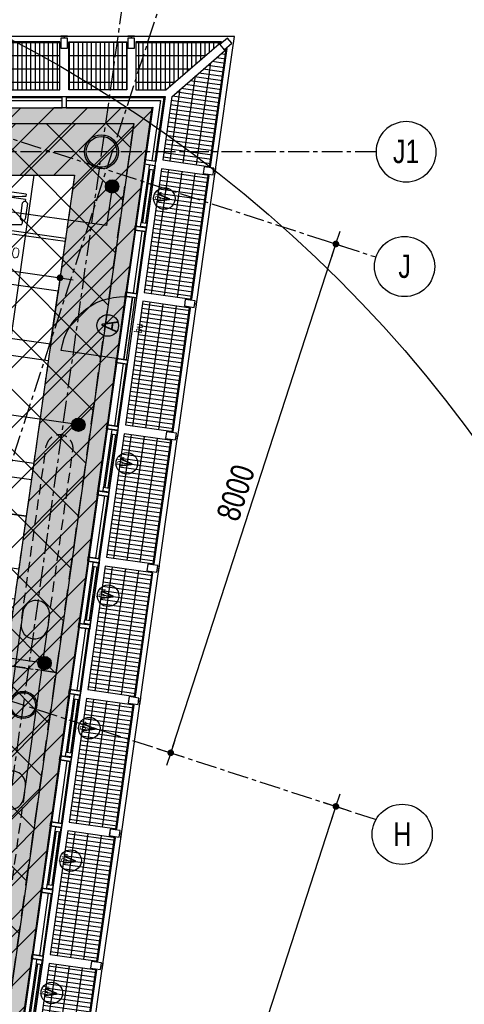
# Model space of a CAD drawing. Header units: millimetres. Extents: x -4106 to 114694, y -37499 to 54647.
# Tile 108 of 109: x 94554 to 101201, y 23696 to 38420. Entities that reach past the tile are written whole.
import ezdxf
from ezdxf.enums import TextEntityAlignment as Align
from ezdxf.xclip import XClip

# ---------------------------------------------------------------- set-up
doc = ezdxf.new("R2010")
doc.units = ezdxf.units.MM
doc.header["$LTSCALE"] = 50
doc.header["$XCLIPFRAME"] = 0
for name, pattern in [('B0301', [25, 12.5, -6.25, 0, -6.25]), ('B0702', [4.6875, 3.125, -1.5625]), ('XREF_05-werkset$0$B0702', [4.6875, 3.125, -1.5625]), ('XREF_STRAMIEN$0$B0201', [50, 31.25, -6.25, 6.25, -6.25]), ('XREF_STRAMIEN$0$B0202', [28.125, 18.75, -3.125, 3.125, -3.125])]:
    doc.linetypes.add(name, pattern=pattern)
for name, color, linetype in [('FOK_ BRANDSLANGHASPELS', 2, 'Continuous'), ('FOK_07_STRAMIEN', 13, 'B0301'), ('FOK_08---_MAATVOERING', 2, 'Continuous'), ('FOK_22_BINNENWANDEN', 2, 'Continuous'), ('FOK_82_LOS MEUBILAIR', 1, 'Continuous'), ('XREF_05-werkset$0$AA23NH2-_STAAL', 242, 'Continuous'), ('XREF_05-werkset$0$AI23NH2-_STAAL', 1, 'Continuous'), ('XREF_05-werkset$0$AI28XH2-_STAAL', 1, 'Continuous'), ('XREF_05-werkset$0$AI31----_BUITENKOZ', 242, 'Continuous'), ('XREF_05-werkset$0$AI31XH4-_ALUMINIUM', 242, 'Continuous'), ('XREF_05-werkset$0$AI32XI--_HOUT', 242, 'Continuous'), ('XREF_05-werkset$0$AL$1A---_ALGEMEEN', 7, 'Continuous'), ('XREF_05-werkset$0$AL21RO0-_GLASPLAAT', 2, 'Continuous'), ('XREF_05-werkset$0$AL23NH2-_STAAL', 1, 'Continuous'), ('XREF_05-werkset$0$AL28XH2-_STAAL', 4, 'Continuous'), ('XREF_05-werkset$0$AL31----_BUITENKOZ', 2, 'Continuous'), ('XREF_05-werkset$0$AL31XH4-_ALUMINIUM', 2, 'Continuous'), ('XREF_05-werkset$0$ALR3OR3-_OPPR30', 242, 'Continuous'), ('XREF_05-werkset$0$AT$1A---_ALGEMEEN', 7, 'Continuous'), ('XREF_05-werkset$0$AT$8A---_HULPLIJNEN', 241, 'Continuous'), ('XREF_05_PLAFOND$0$AA00VV4-_SOLID252', 254, 'Continuous'), ('XREF_05_PLAFOND$0$AI45----_PLAFONDAFW', 2, 'Continuous'), ('XREF_05_Sprinkler installatie$0$verzonken sprinkler', 6, 'Continuous'), ('XREF_05_Sprinkler installatie$0$WL524---', 4, 'Continuous'), ('XREF_05_Sprinkler installatie$0$WL6516--', 4, 'Continuous'), ('XREF_STRAMIEN$0$AL$7A---_STRAMIEN', 1, 'XREF_STRAMIEN$0$B0201'), ('XREF_STRAMIEN$0$AM$1A---_ALGEMEEN', 1, 'Continuous'), ('XREF_STRAMIEN$0$BB$7A---_STRAMIEN', 7, 'Continuous'), ('XREF_STRAMIEN$0$BL$7A---_STRAMIEN', 1, 'XREF_STRAMIEN$0$B0202')]:
    doc.layers.add(name, color=color, linetype=linetype)
doc.styles.add('FOK-DIM', font='romans.shx')
doc.styles.add('XREF_05-werkset$0$00_100', font='ABTPR.SHX', dxfattribs={"width": 0.8, "height": 120})
doc.styles.add('XREF_05-werkset$0$02_100', font='ABTPR.SHX', dxfattribs={"width": 0.8, "height": 250})
doc.styles.add('XREF_05_Sprinkler installatie$0$Standard', font='txt')
doc.styles.add('XREF_STRAMIEN$0$03_1', font='B-GBP.SHX', dxfattribs={"width": 0.8, "height": 3.5})
doc.styles.add('XREF_STRAMIEN$0$03_100', font='B-GBP.SHX', dxfattribs={"width": 0.8, "height": 350})
doc.dimstyles.new('FOK-100', dxfattribs={"dimscale": 100, "dimtxt": 1.5, "dimasz": 1, "dimexe": 2, "dimexo": 0, "dimgap": 2, "dimtad": 1, "dimdec": 0, "dimzin": 11, "dimdsep": 46, "dimtxsty": 'FOK-DIM', "dimblk1": 'DOT', "dimblk2": 'DOT', "dimsah": 1, "dimcen": 2.5, "dimclrd": 256, "dimclre": 256, "dimclrt": 256, "dimadec": 0, "dimazin": 0, "dimtfac": 1, "dimtdec": 0, "dimtix": 1, "dimtmove": 2, "dimatfit": 3, "dimldrblk": 'DOT', "dimfxl": 2, "dimtolj": 1, "dimtzin": 0, "dimarcsym": 0})
doc.dimstyles.new('XREF_STRAMIEN$0$03_100', dxfattribs={"dimscale": 100, "dimtxt": 2.5, "dimasz": 1, "dimexe": 2, "dimexo": 0, "dimgap": 1, "dimtad": 1, "dimdec": 0, "dimdsep": 46, "dimtxsty": 'XREF_STRAMIEN$0$03_100', "dimblk": 'XREF_STRAMIEN$0$abt-dot-m', "dimcen": 1, "dimdle": 1, "dimclre": 256, "dimclrt": 3, "dimadec": 3, "dimazin": 0, "dimtfac": 1, "dimtdec": 4, "dimtix": 1, "dimtmove": 2, "dimatfit": 3, "dimldrblk": 'XREF_STRAMIEN$0$dot', "dimfxl": 1, "dimtolj": 1, "dimtzin": 0, "dimarcsym": 0})

# ---------------------------------------------------------------- blocks, each defined once
blk = doc.blocks.new('XREF_05-werkset$0$281B508F')
for radius in [254, 229]:
    blk.add_circle((0, 0), radius)
blk = doc.blocks.new('XREF_05-werkset$0$281B406F')
for radius in [203, 183]:
    blk.add_circle((0, 0), radius)
blk = doc.blocks.new('XREF_05-werkset$0$V-H-28X00A_09145B1')
at = {"layer": 'XREF_05-werkset$0$AI28XH2-_STAAL', "linetype": 'XREF_05-werkset$0$B0702'}
for p, q in [((94584, 29464), (94952, 32053)), ((94984, 29400), (95350, 31982)), ((94626, 26870), (94260, 24288))]:
    blk.add_line(p, q, dxfattribs=at)
at = {"layer": 'XREF_05-werkset$0$AI28XH2-_STAAL'}
for points in [[(94576, 29392), (94238, 27010)], [(94640, 26953), (94977, 29334)]]:
    blk.add_lwpolyline(points, dxfattribs=at)
at = {"layer": 'XREF_05-werkset$0$AI28XH2-_STAAL', "linetype": 'XREF_05-werkset$0$B0702'}
blk.add_arc((95150, 32011), 202, 351.7217, 168.0959, dxfattribs=at)
at = {"layer": 'XREF_05-werkset$0$AL28XH2-_STAAL'}
for points in [[(94599, 29559), (94576, 29378, 0.968849), (94978, 29335), (95001, 29502, 1.000009), (94599, 29559, -14.196306)], [(94238, 27010), (94215, 26829, 0.968849), (94617, 26787), (94640, 26953, 1.000009), (94238, 27010, -14.196306)]]:
    blk.add_lwpolyline(points, format="xyb", dxfattribs=at)
for name, p in [('XREF_05-werkset$0$281B508F', (95777, 36445)), ('XREF_05-werkset$0$281B406F', (94606, 28173))]:
    blk.add_blockref(name, p, dxfattribs=at)
blk = doc.blocks.new('XREF_05-werkset$0$281KOF8D')
blk.add_lwpolyline([(-50, -75), (50, -75), (50, 75), (-50, 75)], close=True)
blk = doc.blocks.new('XREF_05-werkset$0$V-H-00-01ZS_09145B1')
at = {"layer": 'XREF_05-werkset$0$AA23NH2-_STAAL', "color": 13}
for p, q in [((-67, 805), (-1933, 805)), ((-1890, 820), (-1890, 100)), ((-1824, 820), (-1824, 100)), ((-1758, 820), (-1758, 100)), ((-1692, 820), (-1692, 100)), ((-1626, 820), (-1626, 100)), ((-1560, 820), (-1560, 100)), ((-1494, 820), (-1494, 100)), ((-1428, 820), (-1428, 100)), ((-1362, 820), (-1362, 100)), ((-1296, 820), (-1296, 100)), ((-1230, 820), (-1230, 100)), ((-1164, 820), (-1164, 100)), ((-1098, 820), (-1098, 100)), ((-1032, 820), (-1032, 100)), ((-966, 820), (-966, 100)), ((-900, 820), (-900, 100)), ((-834, 820), (-834, 100)), ((-768, 820), (-768, 100)), ((-702, 820), (-702, 100)), ((-636, 820), (-636, 100)), ((-570, 820), (-570, 100)), ((-504, 820), (-504, 100)), ((-438, 820), (-438, 100)), ((-372, 820), (-372, 100)), ((-306, 820), (-306, 100)), ((-240, 820), (-240, 100)), ((-174, 820), (-174, 100)), ((-108, 820), (-108, 100)), ((-67, 607), (-1933, 607)), ((-67, 409), (-1933, 409)), ((-67, 211), (-1933, 211))]:
    blk.add_line(p, q, dxfattribs=at)
at = {"layer": 'XREF_05-werkset$0$AI28XH2-_STAAL'}
for p, q in [((-1950, 901), (-2050, 901)), ((50, 901), (-50, 901))]:
    blk.add_line(p, q, dxfattribs=at)
at = {"layer": 'XREF_05-werkset$0$AL21RO0-_GLASPLAAT', "color": 3}
blk.add_lwpolyline([(0, 900), (-2000, 900)], dxfattribs=at)
at = {"layer": 'XREF_05-werkset$0$AL23NH2-_STAAL'}
blk.add_lwpolyline([(-1933, 100), (-67, 100), (-67, 820), (-67, 820), (-67, 820), (-1933, 820), (-1933, 100), (-1933, 100)], close=True, dxfattribs=at)
at = {"layer": 'XREF_05-werkset$0$AL28XH2-_STAAL'}
for p, q in [((-2000, 901), (-2000, 875)), ((0, 901), (0, 875))]:
    blk.add_line(p, q, dxfattribs=at)
for p in [(-2000, 800), (0, 800)]:
    blk.add_blockref('XREF_05-werkset$0$281KOF8D', p, dxfattribs=at)
blk = doc.blocks.new('XREF_05-werkset$0$V-H-00-01Z_09145B1')
at = {"layer": 'XREF_05-werkset$0$AA23NH2-_STAAL', "color": 13}
for p, q in [((108, -820), (108, -100)), ((174, -820), (174, -100)), ((240, -820), (240, -100)), ((306, -820), (306, -100)), ((372, -820), (372, -100)), ((438, -820), (438, -100)), ((504, -820), (504, -100)), ((570, -820), (570, -100)), ((636, -820), (636, -100)), ((702, -820), (702, -100)), ((768, -820), (768, -100)), ((834, -820), (834, -100)), ((900, -820), (900, -100)), ((966, -820), (966, -100)), ((1032, -820), (1032, -100)), ((1098, -820), (1098, -100)), ((1164, -820), (1164, -100)), ((1230, -820), (1230, -100)), ((1296, -820), (1296, -100)), ((1362, -820), (1362, -100)), ((1428, -820), (1428, -100)), ((1494, -820), (1494, -100)), ((1560, -820), (1560, -100)), ((1626, -820), (1626, -100)), ((1692, -820), (1692, -100)), ((1758, -820), (1758, -100)), ((1824, -820), (1824, -100)), ((1890, -820), (1890, -100)), ((67, -211), (1933, -211)), ((67, -409), (1933, -409)), ((67, -607), (1933, -607)), ((67, -805), (1933, -805))]:
    blk.add_line(p, q, dxfattribs=at)
at = {"layer": 'XREF_05-werkset$0$AI28XH2-_STAAL'}
for p, q in [((-50, -901), (50, -901)), ((1950, -901), (2050, -901))]:
    blk.add_line(p, q, dxfattribs=at)
at = {"layer": 'XREF_05-werkset$0$AL21RO0-_GLASPLAAT', "color": 3}
blk.add_lwpolyline([(0, -900), (2000, -900)], dxfattribs=at)
at = {"layer": 'XREF_05-werkset$0$AL23NH2-_STAAL'}
blk.add_lwpolyline([(1933, -100), (67, -100), (67, -820), (67, -820), (67, -820), (1933, -820), (1933, -100), (1933, -100)], close=True, dxfattribs=at)
at = {"layer": 'XREF_05-werkset$0$AL28XH2-_STAAL'}
for p, q in [((0, -901), (0, -875)), ((2000, -901), (2000, -875))]:
    blk.add_line(p, q, dxfattribs=at)
at = {"layer": 'XREF_05-werkset$0$AL28XH2-_STAAL', "rotation": 180}
for p in [(0, -800), (2000, -800)]:
    blk.add_blockref('XREF_05-werkset$0$281KOF8D', p, dxfattribs=at)
blk = doc.blocks.new('XREF_05-werkset$0$V-K-39-003Y_B09145W02')
at = {"color": 0, "linetype": 'ByBlock'}
blk.add_lwpolyline([(-60, -9), (-60, 161), (0, 161), (0, -9)], close=True, dxfattribs=at)
blk = doc.blocks.new('XREF_05-werkset$0$V-K-39-003_B09145W02')
at = {"color": 0, "linetype": 'ByBlock'}
blk.add_lwpolyline([(60, -9), (60, 161), (0, 161), (0, -9)], close=True, dxfattribs=at)
blk = doc.blocks.new('XREF_05-werkset$0$V-H-31-00K_B09145W02')
at = {"layer": 'XREF_05-werkset$0$AI31----_BUITENKOZ'}
for p, q in [((60, 80.5), (1000, 80.5)), ((60, -89.5), (1000, -89.5))]:
    blk.add_line(p, q, dxfattribs=at)
at = {"layer": 'XREF_05-werkset$0$AL31----_BUITENKOZ'}
for p, q in [((60, 65.5), (1000, 65.5)), ((60, 20.5), (1000, 20.5))]:
    blk.add_line(p, q, dxfattribs=at)
for name, p in [('XREF_05-werkset$0$V-K-39-003_B09145W02', (0, -80.5)), ('XREF_05-werkset$0$V-K-39-003Y_B09145W02', (1060, -80.5))]:
    blk.add_blockref(name, p, dxfattribs=at)
blk = doc.blocks.new('XREF_05-werkset$0$V-K-39-003X_B09145W02')
at = {"color": 0, "linetype": 'ByBlock'}
blk.add_lwpolyline([(60, 9), (60, -161), (0, -161), (0, 9)], close=True, dxfattribs=at)
blk = doc.blocks.new('XREF_05-werkset$0$V-K-39-003S_B09145W02')
at = {"color": 0, "linetype": 'ByBlock'}
blk.add_lwpolyline([(-60, 9), (-60, -161), (0, -161), (0, 9)], close=True, dxfattribs=at)
blk = doc.blocks.new('XREF_05-werkset$0$V-K-39-005X_B09145W02')
at = {"color": 0}
blk.add_lwpolyline([(67, 0), (67, -85), (0, -85), (0, 0)], close=True, dxfattribs=at)
blk = doc.blocks.new('XREF_05-werkset$0$V-K-39-005S_B09145W02')
at = {"color": 0}
blk.add_lwpolyline([(-67, 0), (-67, -85), (0, -85), (0, 0)], close=True, dxfattribs=at)
blk = doc.blocks.new('XREF_05-werkset$0$V-H-31-00JS_B09145W02')
at = {"layer": 'XREF_05-werkset$0$AI31XH4-_ALUMINIUM'}
for p, q in [((-60, 90), (-1000, 90)), ((-127, 10), (-933, 10)), ((-60, -80), (-1000, -80)), ((-127, -76), (-933, -76))]:
    blk.add_line(p, q, dxfattribs=at)
at = {"layer": 'XREF_05-werkset$0$AL$1A---_ALGEMEEN'}
blk.add_circle((-530, -284), 161, dxfattribs=at)
at = {"layer": 'XREF_05-werkset$0$AL31XH4-_ALUMINIUM'}
for p, q in [((-127, -10), (-933, -10)), ((-127, -56), (-933, -56))]:
    blk.add_line(p, q, dxfattribs=at)
for name, p in [('XREF_05-werkset$0$V-K-39-003X_B09145W02', (-1060, 80)), ('XREF_05-werkset$0$V-K-39-003S_B09145W02', (0, 80))]:
    blk.add_blockref(name, p, dxfattribs=at)
at = {"layer": 'XREF_05-werkset$0$AL31XH4-_ALUMINIUM', "xscale": 0.8955223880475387}
for name, p in [('XREF_05-werkset$0$V-K-39-005X_B09145W02', (-993, 10)), ('XREF_05-werkset$0$V-K-39-005S_B09145W02', (-67, 10))]:
    blk.add_blockref(name, p, dxfattribs=at)
at = {"layer": 'XREF_05-werkset$0$AT$1A---_ALGEMEEN', "color": 7, "style": 'XREF_05-werkset$0$02_100', "width": 0.8}
blk.add_text('v', height=250, dxfattribs=at).set_placement((-530, -241), align=Align.MIDDLE_CENTER)
at = {"layer": 'XREF_05-werkset$0$AT$8A---_HULPLIJNEN', "color": 1, "style": 'XREF_05-werkset$0$00_100', "width": 0.8}
blk.add_text('bu', height=120, dxfattribs=at).set_placement((-577, -234))
blk = doc.blocks.new('XREF_05-werkset$0$V-H-31-00KS_B09145W02')
at = {"layer": 'XREF_05-werkset$0$AI31----_BUITENKOZ'}
for p, q in [((-60, 89.5), (-1000, 89.5)), ((-60, -80.5), (-1000, -80.5))]:
    blk.add_line(p, q, dxfattribs=at)
at = {"layer": 'XREF_05-werkset$0$AL31----_BUITENKOZ'}
for p, q in [((-60, -20.5), (-1000, -20.5)), ((-60, -65.5), (-1000, -65.5))]:
    blk.add_line(p, q, dxfattribs=at)
for name, p in [('XREF_05-werkset$0$V-K-39-003X_B09145W02', (-1060, 80.5)), ('XREF_05-werkset$0$V-K-39-003S_B09145W02', (0, 80.5))]:
    blk.add_blockref(name, p, dxfattribs=at)
blk = doc.blocks.new('XREF_05-werkset$0$P-H-31-00ZS_09145B1')
at = {"layer": 'XREF_05-werkset$0$AI31----_BUITENKOZ'}
for p, q in [((-60, 90), (-1000, 90)), ((-60, -80), (-1000, -80))]:
    blk.add_line(p, q, dxfattribs=at)
blk.add_lwpolyline([(-1000, -16), (-1000, 924, -0.41421), (-60, -16)], format="xyb", dxfattribs=at)
at = {"layer": 'XREF_05-werkset$0$AL$1A---_ALGEMEEN'}
blk.add_circle((-530, 288), 161, dxfattribs=at)
at = {"layer": 'XREF_05-werkset$0$AL31----_BUITENKOZ'}
blk.add_line((-60, -16), (-1000, -16), dxfattribs=at)
blk.add_lwpolyline([(-64, -20), (-996, -20), (-998, -60), (-62, -60)], close=True, dxfattribs=at)
for name, p in [('XREF_05-werkset$0$V-K-39-003X_B09145W02', (-1060, 80)), ('XREF_05-werkset$0$V-K-39-003S_B09145W02', (0, 80))]:
    blk.add_blockref(name, p, dxfattribs=at)
at = {"layer": 'XREF_05-werkset$0$AT$1A---_ALGEMEEN', "color": 7, "style": 'XREF_05-werkset$0$02_100', "width": 0.8}
blk.add_text('A', height=250, dxfattribs=at).set_placement((-530, 259), align=Align.MIDDLE_CENTER)
at = {"layer": 'XREF_05-werkset$0$AT$8A---_HULPLIJNEN', "color": 1, "style": 'XREF_05-werkset$0$00_100', "width": 0.8}
blk.add_text('bu', height=120, dxfattribs=at).set_placement((-577, -234))
blk = doc.blocks.new('XREF_05-werkset')
at = {"layer": 'XREF_05-werkset$0$AA23NH2-_STAAL', "color": 13}
for p, q in [((96154, 38076), (95288, 38076)), ((95295, 38090), (95295, 37370)), ((95361, 38090), (95361, 37370)), ((95427, 38090), (95427, 37370)), ((95493, 38090), (95493, 37370)), ((95559, 38090), (95559, 37370)), ((95625, 38090), (95625, 37370)), ((95691, 38090), (95691, 37370)), ((95757, 38090), (95757, 37370)), ((95823, 38090), (95823, 37370)), ((95889, 38090), (95889, 37370)), ((95955, 38090), (95955, 37370)), ((96021, 38090), (96021, 37370)), ((96087, 38090), (96087, 37370)), ((96154, 37878), (95288, 37878)), ((96154, 37680), (95288, 37680)), ((96154, 37482), (95288, 37482))]:
    blk.add_line(p, q, dxfattribs=at)
at = {"layer": 'XREF_05-werkset$0$AA23NH2-_STAAL'}
blk.add_line((96153, 38090), (96153, 37370), dxfattribs=at)
at = {"layer": 'XREF_05-werkset$0$AI23NH2-_STAAL'}
for p, q in [((96740, 37370), (97569, 38090)), ((96828, 37268), (97657, 37988))]:
    blk.add_line(p, q, dxfattribs=at)
at = {"layer": 'XREF_05-werkset$0$AI31----_BUITENKOZ'}
for points in [[(95251, 37270), (96727, 37270), (96590, 36300)], [(95251, 37100), (96531, 37100), (96421, 36323)]]:
    blk.add_lwpolyline(points, dxfattribs=at)
at = {"layer": 'XREF_05-werkset$0$AI32XI--_HOUT'}
blk.add_lwpolyline([(31191, 21080), (22128, 21566), (24131, 36865), (96261, 36865), (87027, -28343), (68250, -22249)], dxfattribs=at)
at = {"layer": 'XREF_05-werkset$0$AL21RO0-_GLASPLAAT', "color": 3}
for points in [[(96221, 38170), (95221, 38170)], [(97748, 38063), (97763, 38170), (97763, 38170)]]:
    blk.add_lwpolyline(points, dxfattribs=at)
at = {"layer": 'XREF_05-werkset$0$AL23NH2-_STAAL'}
blk.add_lwpolyline([(95288, 38090), (96154, 38090), (96154, 37370), (95288, 37370)], close=True, dxfattribs=at)
at = {"layer": 'XREF_05-werkset$0$AL31----_BUITENKOZ'}
for points in [[(95251, 37255), (96710, 37255), (96575, 36302)], [(95251, 37210), (96658, 37210), (96530, 36308)]]:
    blk.add_lwpolyline(points, dxfattribs=at)
at = {"layer": 'XREF_05-werkset$0$ALR3OR3-_OPPR30', "linetype": 'XREF_05-werkset$0$B0702'}
blk.add_lwpolyline([(60436, 20099), (31231, 21828), (22997, 22270), (24807, 36095), (95374, 36095), (86393, -27328), (68974, -21675), (69214, 10716, 0.399143)], format="xyb", close=True, dxfattribs=at)
at = {"color": 4}
blk.add_blockref('XREF_05-werkset$0$V-H-00-01ZS_09145B1', (95221, 37270), dxfattribs=at)
ref = blk.add_blockref('XREF_05-werkset$0$V-H-00-01ZS_09145B1', (98221, 37270), dxfattribs=at)
XClip(ref).set_block_clipping_path([(-1537.7506321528, 50.5885502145), (-599.862346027, 865.020626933), (-457.3940812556, 900.000000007), (-2683.8809242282, 1922.3755134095), (-2926.3895497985, -1257.4965115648)])
ref = blk.add_blockref('XREF_05-werkset$0$V-H-00-01Z_09145B1', (96585, 36270), dxfattribs=dict(at, rotation=81.940000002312))
XClip(ref).set_block_clipping_path([(965.8698959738, -50.5885504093), (1892.244573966, -855.0225793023), (1945.3109875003, -890.0561178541), (1947.1964501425, -932.8422559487), (-778.9939887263, -1665.2005630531), (-887.3032499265, 1072.7746984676), (88.5950093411, 840.6004841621)])
for name, p in [('XREF_05-werkset$0$V-H-31-00K_B09145W02', (94191, 37189)), ('XREF_05-werkset$0$V-H-28X00A_09145B1', (0, 0))]:
    blk.add_blockref(name, p)
at = {"rotation": 81.940000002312}
for name, p in [('XREF_05-werkset$0$V-H-31-00JS_B09145W02', (96510, 36311)), ('XREF_05-werkset$0$V-H-31-00KS_B09145W02', (96370, 35321)), ('XREF_05-werkset$0$P-H-31-00ZS_09145B1', (96230, 34331)), ('XREF_05-werkset$0$V-H-31-00KS_B09145W02', (96089, 33340)), ('XREF_05-werkset$0$V-H-31-00JS_B09145W02', (95949, 32350)), ('XREF_05-werkset$0$V-H-31-00KS_B09145W02', (95809, 31360)), ('XREF_05-werkset$0$V-H-31-00JS_B09145W02', (95669, 30370)), ('XREF_05-werkset$0$V-H-31-00KS_B09145W02', (95528, 29380)), ('XREF_05-werkset$0$V-H-31-00JS_B09145W02', (95388, 28390)), ('XREF_05-werkset$0$V-H-31-00KS_B09145W02', (95248, 27400)), ('XREF_05-werkset$0$V-H-31-00JS_B09145W02', (95108, 26410)), ('XREF_05-werkset$0$V-H-31-00KS_B09145W02', (94968, 25419)), ('XREF_05-werkset$0$V-H-31-00JS_B09145W02', (94827, 24429))]:
    blk.add_blockref(name, p, dxfattribs=at)
at = {"color": 4, "rotation": 81.940000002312}
for p in [(96305, 34290), (96025, 32309), (95744, 30329), (95464, 28349), (95183, 26369), (94903, 24388), (94623, 22408)]:
    blk.add_blockref('XREF_05-werkset$0$V-H-00-01Z_09145B1', p, dxfattribs=at)
at = {"layer": 'XREF_05-werkset$0$AL28XH2-_STAAL', "rotation": 130.9699999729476}
blk.add_blockref('XREF_05-werkset$0$281KOF8D', (97635, 38058), dxfattribs=at)
blk = doc.blocks.new('XREF_STRAMIEN$0$B-S-00-00VY')
at = {"layer": 'XREF_STRAMIEN$0$BL$7A---_STRAMIEN', "color": 1, "linetype": 'Continuous'}
blk.add_circle((0, -4.5), 4.5, dxfattribs=at)
at = {"layer": 'XREF_STRAMIEN$0$BB$7A---_STRAMIEN', "color": 3, "style": 'XREF_STRAMIEN$0$03_1', "width": 0.8}
blk.add_attdef('STRAMIEN', text='', height=3.5, dxfattribs=at).set_placement((0, -4.48), align=Align.MIDDLE)
blk = doc.blocks.new('XREF_STRAMIEN$0$abt-dot-m')
for p, q in [((-2, 0), (0, 0)), ((0, 0), (2, 0))]:
    blk.add_line(p, q)
at = {"color": 1, "const_width": 0.5}
blk.add_lwpolyline([(-0.25, 0, 1), (0.25, 0, 1)], format="xyb", close=True, dxfattribs=at)
blk = doc.blocks.new('*D230')
at = {"layer": 'Defpoints', "color": 0}
for p in [(99091, 35128), (99281, 35066), (96621, 27518)]:
    blk.add_point(p, dxfattribs=at)
at = {"layer": 'XREF_STRAMIEN$0$AM$1A---_ALGEMEEN', "lineweight": -2}
for p, q in [((99091, 35128), (99471, 35004)), ((96621, 27518), (97002, 27395))]:
    blk.add_line(p, q, dxfattribs=at)
at = {"layer": 'XREF_STRAMIEN$0$AM$1A---_ALGEMEEN', "color": 0, "lineweight": -2}
blk.add_line((96842, 27552), (99250, 34971), dxfattribs=at)
at = {"layer": 'XREF_STRAMIEN$0$AM$1A---_ALGEMEEN', "color": 0, "lineweight": -2, "xscale": 100, "yscale": 100, "zscale": 100}
for p, rotation in [((99281, 35066), 72.01999999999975), ((96812, 27457), 252.0199999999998)]:
    blk.add_blockref('XREF_STRAMIEN$0$abt-dot-m', p, dxfattribs=dict(at, rotation=rotation))
at = {"layer": 'XREF_STRAMIEN$0$AM$1A---_ALGEMEEN', "color": 3, "insert": (97785, 31346), "char_height": 350, "attachment_point": 5, "rotation": 72.02, "style": 'XREF_STRAMIEN$0$03_100'}
blk.add_mtext('\\A1;8000', dxfattribs=at)
blk = doc.blocks.new('XREF_STRAMIEN$0$dot')
at = {"color": 1, "const_width": 0.5}
blk.add_lwpolyline([(-0.25, 0, 1), (0.25, 0, 1)], format="xyb", close=True, dxfattribs=at)
blk = doc.blocks.new('*D231')
at = {"layer": 'Defpoints', "color": 0}
for p in [(99091, 26717), (99281, 26655), (96621, 19108)]:
    blk.add_point(p, dxfattribs=at)
at = {"layer": 'XREF_STRAMIEN$0$AM$1A---_ALGEMEEN', "lineweight": -2}
for p, q in [((99091, 26717), (99471, 26593)), ((96621, 19108), (97002, 18984))]:
    blk.add_line(p, q, dxfattribs=at)
at = {"layer": 'XREF_STRAMIEN$0$AM$1A---_ALGEMEEN', "color": 0, "lineweight": -2}
blk.add_line((96842, 19141), (99250, 26560), dxfattribs=at)
at = {"layer": 'XREF_STRAMIEN$0$AM$1A---_ALGEMEEN', "color": 0, "lineweight": -2, "xscale": 100, "yscale": 100, "zscale": 100}
for p, rotation in [((99281, 26655), 72.01999999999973), ((96812, 19046), 252.0199999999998)]:
    blk.add_blockref('XREF_STRAMIEN$0$abt-dot-m', p, dxfattribs=dict(at, rotation=rotation))
at = {"layer": 'XREF_STRAMIEN$0$AM$1A---_ALGEMEEN', "color": 3, "insert": (97785, 22935), "char_height": 350, "attachment_point": 5, "rotation": 72.02, "style": 'XREF_STRAMIEN$0$03_100'}
blk.add_mtext('\\A1;8000', dxfattribs=at)
blk = doc.blocks.new('XREF_05_PLAFOND')
at = {"layer": 'XREF_05_PLAFOND$0$AA00VV4-_SOLID252'}
h = blk.add_hatch(color=256, dxfattribs=at)
edge = h.paths.add_edge_path(flags=16)
edge.add_line((31231, 21828), (22997, 22270))
edge.add_line((22997, 22270), (24807, 36095))
edge.add_line((24807, 36095), (95374, 36095))
edge.add_line((95374, 36095), (86393, -27328))
edge.add_line((86393, -27328), (68974, -21675))
edge.add_line((68974, -21675), (69214, 10716))
edge.add_arc((59885, 10785), 9330, 359.5745, 446.6108)
edge.add_line((60436, 20099), (31231, 21828))
edge = h.paths.add_edge_path()
edge.add_line((31161, 20520), (31178, 20830))
edge.add_line((31178, 20830), (60378, 19101))
edge.add_arc((59885, 10785), 8330, -0.4255, 86.6075, ccw=False)
edge.add_line((68215, 10723), (67969, -22305))
edge.add_line((67969, -22305), (67940, -22396))
edge.add_line((67940, -22396), (87220, -28653))
edge.add_line((87220, -28653), (96531, 37100))
edge.add_line((96531, 37100), (23925, 37100))
edge.add_line((23925, 37100), (21807, 20927))
edge.add_line((21807, 20927), (31096, 20429))
edge.add_line((31096, 20429), (31101, 20524))
edge.add_line((31101, 20524), (31161, 20520))
at = {"layer": 'XREF_05_PLAFOND$0$AI45----_PLAFONDAFW'}
h = blk.add_hatch(dxfattribs=at)
h.set_pattern_fill('_USER,_O', color=256, scale=600, angle=90, pattern_type=0)
h.set_pattern_definition([(81.94, (95233.5, 35104.6), (-594.073, 84.126), [])])
edge = h.paths.add_edge_path(flags=16)
edge.add_arc((41622, 26897), 5450, 0, 360)
h.paths.add_polyline_path([(49934, 30177), (51534, 30177), (51534, 27777), (49934, 27777)], flags=16)
edge = h.paths.add_edge_path(flags=16)
edge.add_arc((86127, 26613), 3800, 0, 360)
edge = h.paths.add_edge_path(flags=16)
edge.add_arc((74999, -10767), 5450, 0, 360)
edge = h.paths.add_edge_path()
edge.add_line((31231, 21828), (22997, 22270))
edge.add_line((22997, 22270), (24807, 36095))
edge.add_line((24807, 36095), (95374, 36095))
edge.add_line((95374, 36095), (86393, -27328))
edge.add_line((86393, -27328), (68974, -21675))
edge.add_line((68974, -21675), (69214, 10716))
edge.add_arc((59885, 10785), 9330, 359.5745, 446.6108)
edge.add_line((60436, 20099), (31231, 21828))
h = blk.add_hatch(dxfattribs=at)
h.set_pattern_fill('_USER,_O', color=256, scale=1800, pattern_type=0)
h.set_pattern_definition([(351.94, (95233.5, 35104.6), (252.378, 1782.22), [])])
edge = h.paths.add_edge_path(flags=16)
edge.add_arc((74999, -10767), 5450, 0, 360)
edge = h.paths.add_edge_path(flags=16)
edge.add_arc((41622, 26897), 5450, 0, 360)
h.paths.add_polyline_path([(49934, 30177), (51534, 30177), (51534, 27777), (49934, 27777)], flags=16)
edge = h.paths.add_edge_path(flags=16)
edge.add_arc((86127, 26613), 3800, 0, 360)
edge = h.paths.add_edge_path()
edge.add_line((31231, 21828), (22997, 22270))
edge.add_line((22997, 22270), (24807, 36095))
edge.add_line((24807, 36095), (95374, 36095))
edge.add_line((95374, 36095), (86393, -27328))
edge.add_line((86393, -27328), (68974, -21675))
edge.add_line((68974, -21675), (69214, 10716))
edge.add_arc((59885, 10785), 9330, 359.5745, 446.6108)
edge.add_line((60436, 20099), (31231, 21828))
blk = doc.blocks.new('XREF_05_Sprinkler installatie$0$SP-KOP02')
at = {"color": 0, "linetype": 'Continuous'}
for p, q in [((-0.87, -0.02), (0.02, 0.87)), ((-0.85, -0.22), (0.22, 0.85)), ((-0.84, 0.23), (-0.23, 0.84)), ((-0.79, -0.38), (0.38, 0.79)), ((-0.7, -0.52), (0.52, 0.7)), ((-0.6, -0.64), (0.64, 0.6)), ((-0.47, -0.74), (0.74, 0.47)), ((-0.32, -0.81), (0.81, 0.32)), ((-0.14, -0.86), (0.86, 0.14)), ((0.07, -0.87), (0.87, -0.07)), ((0.38, -0.79), (0.79, -0.38))]:
    blk.add_line(p, q, dxfattribs=at)
at = {"color": 0, "linetype": 'Continuous', "const_width": 0.875}
blk.add_lwpolyline([(-0.44, 0, 1), (0.44, 0, 1)], format="xyb", close=True, dxfattribs=at)
at = {"color": 0, "linetype": 'Continuous'}
for radius in [1, 0.875]:
    blk.add_circle((0, 0), radius, dxfattribs=at)
at = {"color": 0, "linetype": 'Continuous', "style": 'XREF_05_Sprinkler installatie$0$Standard', "flags": 1}
for tag, p in [('SP_MATCODE', (2, 2)), ('SP_TEMP', (2, -3)), ('SP_DOORL', (2, -5)), ('SP_KFACT', (2, -7)), ('SP_SPRHK', (2, -9)), ('SP_KLEP', (2, -11))]:
    blk.add_attdef(tag, p, '', height=1, dxfattribs=at)
blk = doc.blocks.new('XREF_05_Sprinkler installatie')
at = {"layer": 'XREF_05_Sprinkler installatie$0$verzonken sprinkler'}
h = blk.add_hatch(dxfattribs=at)
h.set_pattern_fill('JIS_WOOD', color=256, scale=500, style=0)
h.set_pattern_definition([(45, (3.27, -36464.7), (-250, 250), [])])
h.paths.add_polyline_path([(24807, 36095), (95374, 36095), (86393, -27327), (68969, -21673), (69211, 10226), (69062, 12468), (68691, 13867), (68341, 14728), (67609, 16019), (67276, 16479), (66138, 17710), (64799, 18714), (64109, 19104), (63010, 19574), (61838, 19909), (60552, 20091), (59093, 20179), (23005, 22333)], flags=16)
h.paths.add_polyline_path([(24131, 36865), (96542, 37109), (87228, -28665), (68231, -22243), (68457, 9789), (68440, 11432), (68332, 12290), (67835, 13662), (67691, 14033), (66839, 15594), (65842, 16785), (63694, 18334), (62337, 18877), (59567, 19359), (56814, 19564), (22128, 21567)])
for points in [[(24131, 36865), (96542, 37109), (87228, -28665), (68231, -22243), (68457, 9789), (68440, 11432), (68332, 12290), (67835, 13662), (67691, 14033), (66839, 15594), (65842, 16785), (63694, 18334), (62337, 18877), (59567, 19359), (56814, 19564), (22128, 21567)], [(24807, 36095), (95374, 36095), (86393, -27327), (68969, -21673), (69211, 10226), (69062, 12468), (68691, 13867), (68341, 14728), (67609, 16019), (67276, 16479), (66138, 17710), (64799, 18714), (64109, 19104), (63010, 19574), (61838, 19909), (60552, 20091), (59093, 20179), (23005, 22333)]]:
    blk.add_lwpolyline(points, close=True, dxfattribs=at)
at = {"layer": 'XREF_05_Sprinkler installatie$0$WL524---'}
for p, q in [((95935, 35912), (95854, 35342)), ((95854, 35342), (93812, 35631)), ((84469, 33922), (95518, 32358)), ((94956, 28794), (91045, 29348))]:
    blk.add_line(p, q, dxfattribs=at)
at = {"layer": 'XREF_05_Sprinkler installatie$0$WL6516--', "xscale": 99.9999999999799, "yscale": 100, "zscale": 100, "rotation": 7.589429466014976}
for p in [(95936, 35926), (95431, 32362), (94926, 28798)]:
    blk.add_blockref('XREF_05_Sprinkler installatie$0$SP-KOP02', p, dxfattribs=at)
blk = doc.blocks.new('DOT')
at = {"color": 0}
blk.add_line((-2, 0), (2, 0), dxfattribs=at)
at = {"color": 0, "const_width": 0.5}
blk.add_lwpolyline([(-0.25, 0, 1), (0.25, 0, 1)], format="xyb", close=True, dxfattribs=at)
blk = doc.blocks.new('*D56')
at = {"layer": 'Defpoints', "color": 0}
for p in [(93374, 34813), (95157, 34560), (95157, 34560)]:
    blk.add_point(p, dxfattribs=at)
at = {"layer": 'FOK_08---_MAATVOERING', "lineweight": -2}
for p, q in [((93374, 34813), (93346, 34615)), ((93473, 34799), (95058, 34574)), ((95157, 34560), (95129, 34362))]:
    blk.add_line(p, q, dxfattribs=at)
at = {"layer": 'FOK_08---_MAATVOERING', "lineweight": -2, "xscale": 100, "yscale": 100, "zscale": 100}
for p, rotation in [((93374, 34813), 171.93999999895), ((95157, 34560), 351.9399999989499)]:
    blk.add_blockref('DOT', p, dxfattribs=dict(at, rotation=rotation))
at = {"layer": 'FOK_08---_MAATVOERING', "insert": (94304, 34959), "char_height": 150, "attachment_point": 5, "rotation": 351.94, "style": 'FOK-DIM'}
blk.add_mtext('\\A1;1800', dxfattribs=at)
blk = doc.blocks.new('WP 1600-800')
at = {"linetype": 'Continuous'}
for p, q in [((701, 1636), (940, 1636)), ((569, 1600), (595, 1600)), ((569, 1600), (569, 1150)), ((648, 1600), (675, 1600)), ((648, 1600), (648, 1150)), ((940, 1564), (701, 1564)), ((966, 1600), (1022, 1600)), ((648, 1428), (620, 1428)), ((621, 1322), (648, 1322)), ((701, 1186), (940, 1186)), ((569, 1150), (595, 1150)), ((648, 1150), (675, 1150)), ((936, 1113), (697, 1113)), ((966, 1150), (1022, 1150))]:
    blk.add_line(p, q, dxfattribs=at)
blk.add_lwpolyline([(1134, 2275), (1934, 2275), (1934, 475), (1134, 475)], close=True)
for centre, radius, start, end in [((713, 1600), 37.7, 107.2856, 252.7144), ((929, 1600), 37.7, 287.2856, 72.7144), ((-349, 1375), 971, 346.5803, 13.4197), ((78, 1375), 971, 346.5803, 13.4197), ((711, 1149), 38.2, 104.3544, 248.7073), ((926, 1150), 38.2, 284.3544, 68.7073)]:
    blk.add_arc(centre, radius, start, end, dxfattribs=at)
blk = doc.blocks.new('A$C4D8164B4')
at = {"layer": 'FOK_ BRANDSLANGHASPELS', "color": 2}
blk.add_circle((20000, 20000), 20000, dxfattribs=at)
blk = doc.blocks.new('XREF_STRAMIEN')
at = {"layer": 'XREF_STRAMIEN$0$AL$7A---_STRAMIEN', "ltscale": 0.2}
for p, q in [((96792.1, 43612.9), (86223.3, -31020.5)), ((50109.6, 42612.9), (99881.1, 26460.4)), ((76026, 42612.9), (99881.1, 34871.2)), ((99881.1, 36444.7), (4081.1, 36444.7))]:
    blk.add_line(p, q, dxfattribs=at)
blk.add_lwpolyline([(98261.3, 43612.9), (74241, -30401.8)], dxfattribs=at)
ref = blk.add_blockref('XREF_STRAMIEN$0$B-S-00-00VY', (100331.1, 36894.7), dxfattribs=dict(xscale=-100, yscale=100))
ref.add_attrib('STRAMIEN', 'J1', dxfattribs={"layer": 'XREF_STRAMIEN$0$BB$7A---_STRAMIEN', "color": 3, "height": 350, "style": 'XREF_STRAMIEN$0$03_100', "width": 0.8}).set_placement((100331.1, 36447.2), align=Align.MIDDLE)
ref = blk.add_blockref('XREF_STRAMIEN$0$B-S-00-00VY', (100446.7, 35156.3), dxfattribs=dict(xscale=99.99999999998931, yscale=100.0000000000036, rotation=342.0199999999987))
ref.add_attrib('STRAMIEN', 'J', dxfattribs={"layer": 'XREF_STRAMIEN$0$BB$7A---_STRAMIEN', "color": 3, "height": 350, "style": 'XREF_STRAMIEN$0$03_100', "width": 0.8}).set_placement((100308.5, 34730.6), align=Align.MIDDLE)
ref = blk.add_blockref('XREF_STRAMIEN$0$B-S-00-00VY', (100410.9, 26665.6), dxfattribs=dict(xscale=99.99999999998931, yscale=100.0000000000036, rotation=342.0199999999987))
ref.add_attrib('STRAMIEN', 'H', dxfattribs={"layer": 'XREF_STRAMIEN$0$BB$7A---_STRAMIEN', "color": 3, "height": 350, "style": 'XREF_STRAMIEN$0$03_100', "width": 0.8}).set_placement((100272.8, 26240), align=Align.MIDDLE)
at = {"layer": 'XREF_STRAMIEN$0$AM$1A---_ALGEMEEN'}
for p1, p2, picture, middle in [((96621.4, 27518.3), (99090.9, 35127.6), '*D230', (97784.8, 31346.1)), ((96621.4, 19107.6), (99090.9, 26716.9), '*D231', (97784.8, 22935.4))]:
    dim = blk.add_aligned_dim(p1=p1, p2=p2, distance=-200, dimstyle='XREF_STRAMIEN$0$03_100', dxfattribs=at)
    dim.commit()
    dim.dimension.update_dxf_attribs({"geometry": picture, "text_midpoint": middle})

msp = doc.modelspace()

# ---------------------------------------------------------------- hatches: boundary and pattern name
at = {"layer": 'FOK_08---_MAATVOERING'}
h = msp.add_hatch(dxfattribs=at)
h.set_pattern_fill('ANSI37', color=254, scale=200, style=0)
h.set_pattern_definition([(45, (17044.3, -171.9), (-449.013, 449.013), []), (135, (17044.3, -171.9), (-449.013, -449.013), [])])
h.paths.add_polyline_path([(88968.6, 36864.4), (87950.1, 29672.4), (95098.5, 28660.1), (96260.2, 36864.3)])
h = msp.add_hatch(dxfattribs=at)
h.set_pattern_fill('ANSI37', color=254, scale=200, style=0)
h.set_pattern_definition([(45, (15936.6, -7993.9), (-449.013, 449.013), []), (135, (15936.6, -7993.9), (-449.013, -449.013), [])])
h.paths.add_polyline_path([(91564.1, 29160.6), (90456.4, 21338.6), (93990.8, 20838.1), (95098.5, 28660.1)])

# ---------------------------------------------------------------- linework, layer by layer
at = {"layer": 'FOK_08---_MAATVOERING', "color": 13, "linetype": 'B0702', "ltscale": 2}
for points in [[(88968.6, 36864.4), (87950.1, 29672.4), (95098.5, 28660.1), (96260.2, 36864.3), (88968.6, 36864.4)], [(91564.1, 29160.6), (90456.4, 21338.6), (93990.8, 20838.1), (95098.5, 28660.1), (91564.1, 29160.6)]]:
    msp.add_lwpolyline(points, dxfattribs=at)

# ---------------------------------------------------------------- block references
for name in ['XREF_05_Sprinkler installatie', 'XREF_05_PLAFOND']:
    msp.add_blockref(name, (0, 0))
at = {"layer": 'FOK_ BRANDSLANGHASPELS'}
msp.add_blockref('A$C4D8164B4', (65187.1, 382.2), dxfattribs=at)
at = {"layer": 'FOK_07_STRAMIEN'}
msp.add_blockref('XREF_STRAMIEN', (0, 0), dxfattribs=at)
at = {"layer": 'FOK_22_BINNENWANDEN'}
msp.add_blockref('XREF_05-werkset', (0, 0), dxfattribs=at)
at = {"layer": 'FOK_82_LOS MEUBILAIR'}
for p, rotation in [((93147.4, 36595.9), 261.9399999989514), ((92670.7, 33229.5), 261.9399999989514), ((94850.8, 29014.4), 81.93999999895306)]:
    msp.add_blockref('WP 1600-800', p, dxfattribs=dict(at, rotation=rotation))
at = {"layer": 'FOK_82_LOS MEUBILAIR', "xscale": -1, "rotation": 261.9399999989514}
msp.add_blockref('WP 1600-800', (92605.1, 32766.4), dxfattribs=at)

# ---------------------------------------------------------------- dimensions: what is measured, and where the dimension line sits
at = {"layer": 'FOK_08---_MAATVOERING'}
dim = msp.add_linear_dim(base=(95156.6, 34560.2), p1=(93374.4, 34812.6), p2=(95156.6, 34560.2), angle=171.94, dimstyle='FOK-100', dxfattribs=at)
dim.commit()
dim.dimension.update_dxf_attribs({"geometry": '*D56', "text_midpoint": (94304.1, 34958.7)})

doc.saveas('drawing.dxf')
